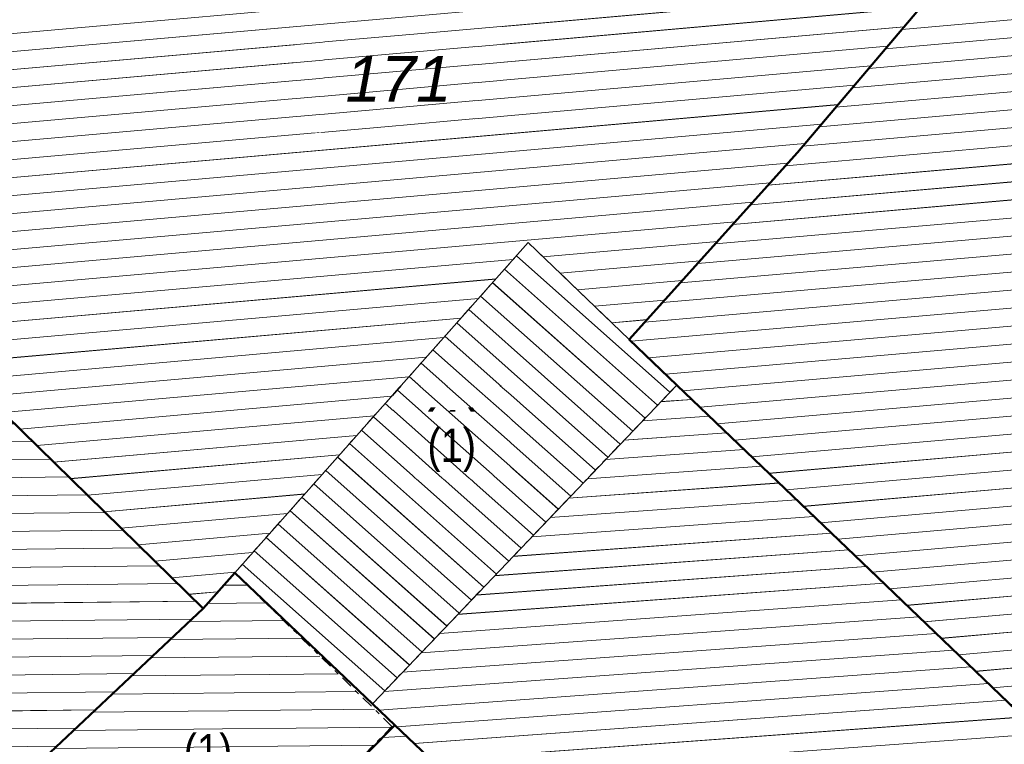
# Model space of a CAD drawing. Header units: millimetres. Extents: x 32365810 to 32368499, y 5620272 to 5622478.
# Tile 27 of 256: x 32366490 to 32366510, y 5620610 to 5620625. Entities that reach past the tile are written whole.
import ezdxf

# ---------------------------------------------------------------- set-up
doc = ezdxf.new("R2010")
doc.units = ezdxf.units.MM
for name, pattern in [('1600.1047', [0]), ('1600.2028', [0]), ('1600.2505', [0]), ('1600.8201', [0.5, 0.25, -0.125, 0, -0.125])]:
    doc.linetypes.add(name, pattern=pattern)
doc.layers.get('0').update_dxf_attribs({"color": 1, "linetype": 'CONTINUOUS'})
for name, color, linetype in [('_K_Ebene 32', 251, 'CONTINUOUS'), ('_K_Gebäude', 251, 'CONTINUOUS'), ('Ebene 32', 7, 'CONTINUOUS')]:
    doc.layers.add(name, color=color, linetype=linetype)
doc.layers.add('_K_Flurstücke_Grenzpunkte', color=251, linetype='CONTINUOUS', lineweight=50)
for name, color, linetype, transparency in [('Flurstücke_Grenzpunkte', 11, 'CONTINUOUS', 0.75), ('Gebäude', 31, 'CONTINUOUS', 0.75), ('Lagebezeichnungen', 12, 'CONTINUOUS', 0.75)]:
    doc.layers.add(name, color=color, linetype=linetype, transparency=transparency)
doc.styles.add('Flurstücksnummer - K 10 700', font='ariali.ttf')
doc.styles.add('Hausnummern NRW', font='arial.ttf', dxfattribs={"width": 0.85})
doc.styles.add('Sonstiger Text_ Bezeichnung - N 7 380', font='arial.ttf')

# ---------------------------------------------------------------- blocks, each defined once
blk = doc.blocks.new('O948')
at = {"layer": 'Flurstücke_Grenzpunkte', "color": 7, "linetype": '1600.2028', "lineweight": 35}
for p, q in [((32365994.519, 5621970.944), (32365993.857, 5621970.199)), ((32365997.4, 5621968.206), (32365994.519, 5621970.944)), ((32365993.857, 5621970.199), (32365990.072, 5621966.63)), ((32365997.868, 5621967.761), (32365997.4, 5621968.206)), ((32365993.455, 5621963.29), (32365997.868, 5621967.761))]:
    blk.add_line(p, q, dxfattribs=at)
blk = doc.blocks.new('O957')
at = {"layer": 'Flurstücke_Grenzpunkte', "color": 7, "linetype": '1600.2028', "lineweight": 35}
for p in [(32365993.455, 5621963.29), (32366005.072, 5621960.914)]:
    blk.add_line(p, (32365997.868, 5621967.761), dxfattribs=at)
blk = doc.blocks.new('O1235')
at = {"layer": 'Flurstücke_Grenzpunkte', "color": 7, "linetype": '1600.2028', "lineweight": 35}
for p, q in [((32366006.281, 5621979.73), (32366013.532, 5621988.284)), ((32366002.765, 5621975.819), (32366006.281, 5621979.73)), ((32365994.519, 5621970.944), (32366000.651, 5621977.845)), ((32366000.651, 5621977.845), (32366002.765, 5621975.819)), ((32365986.969, 5621976.942), (32365993.857, 5621970.199)), ((32365994.519, 5621970.944), (32365993.857, 5621970.199))]:
    blk.add_line(p, q, dxfattribs=at)
at = {"layer": 'Flurstücke_Grenzpunkte', "color": 7, "lineweight": 18, "insert": (32365997.941, 5621980.794), "char_height": 0.95, "attachment_point": 8, "line_spacing_factor": 0.69, "style": 'Flurstücksnummer - K 10 700', "bg_fill": 2}
blk.add_mtext('171', dxfattribs=at)
blk = doc.blocks.new('O1311')
at = {"layer": 'Flurstücke_Grenzpunkte', "color": 7, "linetype": '1600.2028', "lineweight": 35}
for p, q in [((32365994.519, 5621970.944), (32366000.651, 5621977.845)), ((32366000.651, 5621977.845), (32366002.765, 5621975.819)), ((32366003.757, 5621974.868), (32366002.765, 5621975.819)), ((32366007.959, 5621970.843), (32366003.757, 5621974.868)), ((32365997.4, 5621968.206), (32365994.519, 5621970.944)), ((32366011.366, 5621967.579), (32366007.959, 5621970.843)), ((32365997.868, 5621967.761), (32365997.4, 5621968.206)), ((32366005.072, 5621960.914), (32365997.868, 5621967.761))]:
    blk.add_line(p, q, dxfattribs=at)
blk = doc.blocks.new('O1660')
at = {"layer": 'Flurstücke_Grenzpunkte', "color": 7, "linetype": '1600.2028', "lineweight": 35}
for p, q in [((32365986.969, 5621976.942), (32365993.857, 5621970.199)), ((32365993.857, 5621970.199), (32365990.072, 5621966.63))]:
    blk.add_line(p, q, dxfattribs=at)
blk = doc.blocks.new('O1722')
at = {"layer": 'Flurstücke_Grenzpunkte', "color": 7, "linetype": '1600.2028', "lineweight": 35}
for p, q in [((32365972.275, 5621991.326), (32365978.498, 5621999.63)), ((32365978.498, 5621999.63), (32365986.845, 5621991.371)), ((32365979.339, 5621984.411), (32365972.275, 5621991.326)), ((32365986.845, 5621991.371), (32365991.645, 5621986.622)), ((32365991.645, 5621986.622), (32365984.5, 5621979.359)), ((32365979.673, 5621984.084), (32365979.339, 5621984.411)), ((32365984.5, 5621979.359), (32365979.673, 5621984.084))]:
    blk.add_line(p, q, dxfattribs=at)
at = {"layer": 'Flurstücke_Grenzpunkte', "color": 7, "lineweight": 18, "insert": (32365981.157, 5621989.867), "char_height": 0.95, "attachment_point": 5, "line_spacing_factor": 0.69, "style": 'Flurstücksnummer - K 10 700', "bg_fill": 2}
blk.add_mtext('\\S801/169;', dxfattribs=at)
blk = doc.blocks.new('O1771')
at = {"layer": 'Flurstücke_Grenzpunkte', "color": 7, "linetype": '1600.2028', "lineweight": 35}
for p, q in [((32366006.281, 5621979.73), (32366013.532, 5621988.284)), ((32366013.532, 5621988.284), (32366022.447, 5621980.788)), ((32366022.447, 5621980.788), (32366014.949, 5621971.851)), ((32366002.765, 5621975.819), (32366006.281, 5621979.73)), ((32366003.757, 5621974.868), (32366002.765, 5621975.819)), ((32366007.959, 5621970.843), (32366003.757, 5621974.868)), ((32366014.949, 5621971.851), (32366011.366, 5621967.579)), ((32366011.366, 5621967.579), (32366007.959, 5621970.843))]:
    blk.add_line(p, q, dxfattribs=at)
at = {"layer": 'Flurstücke_Grenzpunkte', "color": 7, "lineweight": 18, "insert": (32366012.33, 5621977.09), "char_height": 0.95, "attachment_point": 8, "line_spacing_factor": 0.69, "style": 'Flurstücksnummer - K 10 700', "bg_fill": 2}
blk.add_mtext('172', dxfattribs=at)
blk = doc.blocks.new('O2312')
at = {"layer": 'Gebäude', "color": 7, "linetype": '1600.8201', "lineweight": 18}
for p, q in [((32365994.519, 5621970.944), (32365993.857, 5621970.199)), ((32365997.806, 5621967.733), (32365994.519, 5621970.944)), ((32365993.857, 5621970.199), (32365990.072, 5621966.63)), ((32365993.455, 5621963.29), (32365997.806, 5621967.733)), ((32365990.072, 5621966.63), (32365993.455, 5621963.29))]:
    blk.add_line(p, q, dxfattribs=at)
at = {"layer": 'Ebene 32', "color": 7, "lineweight": 18, "insert": (32365993.961, 5621967.119), "char_height": 0.7, "attachment_point": 5, "line_spacing_factor": 0.69, "style": 'Hausnummern NRW', "bg_fill": 2}
blk.add_mtext('(1)', dxfattribs=at)
blk = doc.blocks.new('O2375')
at = {"layer": 'Gebäude', "color": 7, "linetype": '1600.2505', "lineweight": 18}
for p, q in [((32366003.757, 5621974.868), (32365997.4, 5621968.206)), ((32366007.959, 5621970.843), (32366003.757, 5621974.868)), ((32366011.366, 5621967.579), (32366007.959, 5621970.843)), ((32365997.4, 5621968.206), (32365997.868, 5621967.761)), ((32365997.868, 5621967.761), (32366005.072, 5621960.914))]:
    blk.add_line(p, q, dxfattribs=at)
blk = doc.blocks.new('O2408')
at = {"layer": 'Gebäude', "color": 7, "linetype": '1600.8201', "lineweight": 18}
for p, q in [((32366000.651, 5621977.845), (32365994.519, 5621970.944)), ((32366002.765, 5621975.819), (32366000.651, 5621977.845)), ((32366003.757, 5621974.868), (32366002.765, 5621975.819)), ((32365997.4, 5621968.206), (32366003.757, 5621974.868)), ((32365994.519, 5621970.944), (32365997.4, 5621968.206))]:
    blk.add_line(p, q, dxfattribs=at)
at = {"layer": 'Ebene 32', "color": 7, "lineweight": 18, "insert": (32365999.055, 5621973.047), "char_height": 0.7, "attachment_point": 8, "line_spacing_factor": 0.69, "style": 'Hausnummern NRW', "bg_fill": 2}
blk.add_mtext('(1)', dxfattribs=at)
blk = doc.blocks.new('O2466')
at = {"layer": 'Gebäude', "color": 7, "linetype": '1600.2505', "lineweight": 18}
for q in [(32365993.455, 5621963.29), (32366005.072, 5621960.914)]:
    blk.add_line((32365997.868, 5621967.761), q, dxfattribs=at)
blk = doc.blocks.new('O2520')
at = {"layer": 'Gebäude', "color": 7, "linetype": '1600.2505', "lineweight": 18}
for p, q in [((32366013.693, 5621988.323), (32366013.472, 5621988.065)), ((32366022.276, 5621981.114), (32366013.693, 5621988.323)), ((32366013.399, 5621988.127), (32366006.281, 5621979.73)), ((32366013.472, 5621988.065), (32366013.399, 5621988.127)), ((32366022.181, 5621981.004), (32366022.276, 5621981.114)), ((32366022.447, 5621980.788), (32366022.181, 5621981.004)), ((32366022.447, 5621980.788), (32366014.949, 5621971.851)), ((32366006.281, 5621979.73), (32366002.765, 5621975.819)), ((32366002.765, 5621975.819), (32366007.959, 5621970.843)), ((32366011.366, 5621967.579), (32366014.949, 5621971.851)), ((32366011.366, 5621967.579), (32366007.959, 5621970.843))]:
    blk.add_line(p, q, dxfattribs=at)
at = {"layer": 'Gebäude', "color": 7, "lineweight": 18, "insert": (32366014.346, 5621979.901), "char_height": 0.65, "attachment_point": 5, "line_spacing_factor": 0.69, "style": 'Sonstiger Text_ Bezeichnung - N 7 380', "bg_fill": 2}
blk.add_mtext('V', dxfattribs=at)
at = {"layer": 'Gebäude', "color": 7, "lineweight": 18, "insert": (32366013.758, 5621979.477), "char_height": 0.65, "attachment_point": 5, "line_spacing_factor": 0.69, "style": 'Sonstiger Text_ Bezeichnung - N 7 380', "bg_fill": 2}
blk.add_mtext('V', dxfattribs=at)
at = {"layer": 'Lagebezeichnungen', "color": 7, "lineweight": 18, "insert": (32366016.78, 5621983.279), "char_height": 0.7, "attachment_point": 8, "rotation": 320.077, "line_spacing_factor": 0.69, "style": 'Hausnummern NRW', "bg_fill": 2}
blk.add_mtext('1', dxfattribs=at)
blk = doc.blocks.new('O2906')
at = {"layer": 'Gebäude', "color": 7, "linetype": '1600.8201', "lineweight": 18}
for p, q in [((32365986.969, 5621976.942), (32365985.29, 5621974.627)), ((32365993.857, 5621970.199), (32365986.969, 5621976.942)), ((32365985.29, 5621974.627), (32365985.489, 5621973.106)), ((32365985.489, 5621973.106), (32365983.209, 5621969.802)), ((32365993.857, 5621970.199), (32365990.072, 5621966.63)), ((32365983.209, 5621969.802), (32365981.693, 5621969.712)), ((32365981.693, 5621969.712), (32365977.875, 5621964.58)), ((32365984.752, 5621959.464), (32365990.072, 5621966.63)), ((32365977.875, 5621964.58), (32365984.752, 5621959.464))]:
    blk.add_line(p, q, dxfattribs=at)
at = {"layer": 'Ebene 32', "color": 7, "lineweight": 18, "insert": (32365986.119, 5621967.791), "char_height": 0.7, "attachment_point": 8, "line_spacing_factor": 0.69, "style": 'Hausnummern NRW', "bg_fill": 2}
blk.add_mtext('(1)', dxfattribs=at)
blk = doc.blocks.new('O2950')
at = {"layer": 'Gebäude', "color": 7, "linetype": '1600.2505', "lineweight": 18}
for p, q in [((32365979.673, 5621984.084), (32365986.845, 5621991.371)), ((32365986.845, 5621991.371), (32365991.645, 5621986.622)), ((32365984.5, 5621979.359), (32365991.645, 5621986.622)), ((32365984.5, 5621979.359), (32365979.673, 5621984.084))]:
    blk.add_line(p, q, dxfattribs=at)
at = {"layer": 'Ebene 32', "color": 7, "lineweight": 18, "insert": (32365985.691, 5621985.262), "char_height": 0.7, "attachment_point": 8, "line_spacing_factor": 0.69, "style": 'Hausnummern NRW', "bg_fill": 2}
blk.add_mtext('(1)', dxfattribs=at)
blk = doc.blocks.new('O3130')
at = {"layer": 'Gebäude', "color": 7, "linetype": '1600.2505', "lineweight": 18}
for p, q in [((32366013.399, 5621988.127), (32366006.281, 5621979.73)), ((32366006.281, 5621979.73), (32366002.765, 5621975.819)), ((32365994.519, 5621970.944), (32366000.651, 5621977.845)), ((32366000.651, 5621977.845), (32366002.765, 5621975.819)), ((32365986.969, 5621976.942), (32365993.857, 5621970.199)), ((32365993.857, 5621970.199), (32365994.519, 5621970.944))]:
    blk.add_line(p, q, dxfattribs=at)
blk = doc.blocks.new('*X1130')
at = {"color": 253, "linetype": '1600.1047', "lineweight": 18, "true_color": 0xb2b2b2}
for p, q in [((32365994.781055, 5621970.688004), (32365994.28693, 5621970.682833)), ((32365995.160884, 5621970.316957), (32365993.950563, 5621970.304293)), ((32365995.540712, 5621969.945911), (32365993.566689, 5621969.925256)), ((32365995.92054, 5621969.574865), (32365993.164509, 5621969.546027)), ((32365996.300369, 5621969.203819), (32365992.762328, 5621969.166798)), ((32365996.680197, 5621968.832773), (32365992.360148, 5621968.78757)), ((32365997.060025, 5621968.461726), (32365991.957968, 5621968.408341)), ((32365997.439854, 5621968.09068), (32365991.555788, 5621968.029112)), ((32365997.792634, 5621967.719351), (32365991.153608, 5621967.649883)), ((32365997.421576, 5621967.340448), (32365990.751428, 5621967.270655)), ((32365997.050519, 5621966.961545), (32365990.349248, 5621966.891426)), ((32365996.679462, 5621966.582642), (32365990.188758, 5621966.514726)), ((32365996.308405, 5621966.203739), (32365990.564623, 5621966.143639)), ((32365995.937347, 5621965.824836), (32365990.940488, 5621965.772551)), ((32365995.56629, 5621965.445932), (32365991.316353, 5621965.401463)), ((32365995.195233, 5621965.067029), (32365991.692218, 5621965.030376)), ((32365994.824176, 5621964.688126), (32365992.068083, 5621964.659288)), ((32365994.453118, 5621964.309223), (32365992.443949, 5621964.2882)), ((32365994.082061, 5621963.93032), (32365992.819814, 5621963.917113)), ((32365993.711004, 5621963.551417), (32365993.195679, 5621963.546025))]:
    blk.add_line(p, q, dxfattribs=at)
blk = doc.blocks.new('*X1150')
at = {"color": 253, "linetype": '1600.1047', "lineweight": 18, "true_color": 0xb2b2b2}
for p, q in [((32366003.425619, 5621974.52072), (32366004.070447, 5621974.567757)), ((32366003.039996, 5621974.116595), (32366004.435201, 5621974.218367)), ((32366002.654372, 5621973.71247), (32366004.799955, 5621973.868977)), ((32366002.268749, 5621973.308345), (32366005.164709, 5621973.519587)), ((32366001.883125, 5621972.904219), (32366005.529463, 5621973.170198)), ((32366001.497502, 5621972.500094), (32366005.894218, 5621972.820808)), ((32366001.111878, 5621972.095969), (32366006.258972, 5621972.471418)), ((32366000.726255, 5621971.691844), (32366006.623726, 5621972.122028)), ((32366000.340631, 5621971.287718), (32366006.98848, 5621971.772639)), ((32365999.955007, 5621970.883593), (32366007.353234, 5621971.423249)), ((32365999.569384, 5621970.479468), (32366007.717989, 5621971.073859)), ((32365999.18376, 5621970.075343), (32366008.082725, 5621970.724468)), ((32365998.798137, 5621969.671218), (32366008.447426, 5621970.375075)), ((32365998.412513, 5621969.267092), (32366008.812127, 5621970.025681)), ((32365998.02689, 5621968.862967), (32366009.176828, 5621969.676287)), ((32365997.641266, 5621968.458842), (32366009.541529, 5621969.326894)), ((32365997.537481, 5621968.075275), (32366009.90623, 5621968.9775)), ((32365997.904752, 5621967.726069), (32366010.270931, 5621968.628107)), ((32365998.272156, 5621967.376872), (32366010.635632, 5621968.278713)), ((32365998.639559, 5621967.027676), (32366011.000333, 5621967.929319)), ((32365999.006963, 5621966.678479), (32366011.365034, 5621967.579926))]:
    blk.add_line(p, q, dxfattribs=at)
blk = doc.blocks.new('*X1159')
at = {"color": 253, "linetype": '1600.1047', "lineweight": 18, "true_color": 0xb2b2b2}
for p, q in [((32366003.613582, 5621974.717701), (32366000.405283, 5621977.568469)), ((32366003.354537, 5621974.446228), (32366000.156197, 5621977.288145)), ((32366003.095492, 5621974.174754), (32365999.907111, 5621977.007822)), ((32366002.836447, 5621973.90328), (32365999.658025, 5621976.727499)), ((32366002.577401, 5621973.631806), (32365999.408939, 5621976.447175)), ((32366002.318356, 5621973.360332), (32365999.159853, 5621976.166852)), ((32366002.059311, 5621973.088858), (32365998.910767, 5621975.886529)), ((32366001.800265, 5621972.817384), (32365998.661681, 5621975.606205)), ((32366001.54122, 5621972.54591), (32365998.412595, 5621975.325882)), ((32366001.282175, 5621972.274436), (32365998.163509, 5621975.045559)), ((32366001.02313, 5621972.002962), (32365997.914423, 5621974.765235)), ((32366000.764084, 5621971.731488), (32365997.665337, 5621974.484912)), ((32366000.505039, 5621971.460015), (32365997.416251, 5621974.204589)), ((32366000.245994, 5621971.188541), (32365997.167165, 5621973.924266)), ((32365999.986949, 5621970.917067), (32365996.918079, 5621973.643942)), ((32365999.727903, 5621970.645593), (32365996.668993, 5621973.363619)), ((32365999.468858, 5621970.374119), (32365996.419907, 5621973.083296)), ((32365999.209813, 5621970.102645), (32365996.170821, 5621972.802972)), ((32365998.950767, 5621969.831171), (32365995.921735, 5621972.522649)), ((32365998.691722, 5621969.559697), (32365995.672649, 5621972.242326)), ((32365998.432677, 5621969.288223), (32365995.423563, 5621971.962002)), ((32365998.173632, 5621969.016749), (32365995.174477, 5621971.681679)), ((32365997.914586, 5621968.745276), (32365994.925391, 5621971.401356)), ((32365997.655541, 5621968.473802), (32365994.676305, 5621971.121032))]:
    blk.add_line(p, q, dxfattribs=at)
blk = doc.blocks.new('*X1174')
at = {"color": 253, "linetype": '1600.1047', "lineweight": 18, "true_color": 0xb2b2b2}
blk.add_line((32365997.611916, 5621967.50155), (32365998.114796, 5621967.526434), dxfattribs=at)
blk = doc.blocks.new('*X1190')
at = {"color": 253, "linetype": '1600.1047', "lineweight": 18, "true_color": 0xb2b2b2}
for p, q in [((32366014.010642, 5621988.056208), (32366013.285142, 5621987.992684)), ((32366014.416512, 5621987.71531), (32366012.940462, 5621987.586069)), ((32366014.822383, 5621987.374413), (32366012.595781, 5621987.179454)), ((32366015.228253, 5621987.033516), (32366012.251101, 5621986.77284)), ((32366015.634124, 5621986.692619), (32366011.90642, 5621986.366225)), ((32366016.039994, 5621986.351722), (32366011.561739, 5621985.959611)), ((32366016.445865, 5621986.010825), (32366011.217059, 5621985.552996)), ((32366016.851735, 5621985.669927), (32366010.872378, 5621985.146382)), ((32366017.257606, 5621985.32903), (32366010.527698, 5621984.739767)), ((32366017.663476, 5621984.988133), (32366010.183017, 5621984.333152)), ((32366018.069347, 5621984.647236), (32366009.838337, 5621983.926538)), ((32366018.475217, 5621984.306339), (32366009.493656, 5621983.519923)), ((32366018.881088, 5621983.965442), (32366009.148976, 5621983.113309)), ((32366019.286958, 5621983.624544), (32366008.804295, 5621982.706694)), ((32366019.692829, 5621983.283647), (32366008.459614, 5621982.300079)), ((32366020.098699, 5621982.94275), (32366008.114934, 5621981.893465)), ((32366020.504569, 5621982.601853), (32366007.770253, 5621981.48685)), ((32366020.91044, 5621982.260956), (32366007.425573, 5621981.080236)), ((32366021.31631, 5621981.920059), (32366007.080892, 5621980.673621)), ((32366021.722181, 5621981.579161), (32366006.736212, 5621980.267007)), ((32366022.128051, 5621981.238264), (32366006.391531, 5621979.860392)), ((32366022.333886, 5621980.879852), (32366006.031464, 5621979.45243)), ((32366022.198278, 5621980.491544), (32366005.664133, 5621979.043832)), ((32366021.857415, 5621980.085263), (32366005.296803, 5621978.635235)), ((32366021.516553, 5621979.678983), (32366004.929472, 5621978.226637)), ((32366021.17569, 5621979.272703), (32366004.562142, 5621977.818039)), ((32366020.834827, 5621978.866423), (32366004.194811, 5621977.409441)), ((32366020.493965, 5621978.460142), (32366003.827481, 5621977.000843)), ((32366020.153102, 5621978.053862), (32366003.46015, 5621976.592246)), ((32366019.812239, 5621977.647582), (32366003.092819, 5621976.183648)), ((32366019.471377, 5621977.241301), (32366002.803725, 5621975.7819)), ((32366019.130514, 5621976.835021), (32366003.163747, 5621975.436989)), ((32366018.789651, 5621976.428741), (32366003.523769, 5621975.092077)), ((32366018.448789, 5621976.022461), (32366003.883792, 5621974.747166)), ((32366018.107926, 5621975.61618), (32366004.243814, 5621974.402254)), ((32366017.767063, 5621975.2099), (32366004.603836, 5621974.057342)), ((32366017.426201, 5621974.80362), (32366004.963859, 5621973.712431)), ((32366017.085338, 5621974.397339), (32366005.323881, 5621973.367519)), ((32366016.744475, 5621973.991059), (32366005.683903, 5621973.022608)), ((32366016.403613, 5621973.584779), (32366006.043925, 5621972.677696)), ((32366016.06275, 5621973.178498), (32366006.403948, 5621972.332784)), ((32366015.721887, 5621972.772218), (32366006.76397, 5621971.987873)), ((32366015.381025, 5621972.365938), (32366007.123992, 5621971.642961)), ((32366015.040162, 5621971.959658), (32366007.484014, 5621971.29805)), ((32366014.699385, 5621971.553385), (32366007.844037, 5621970.953138)), ((32366014.358639, 5621971.147115), (32366008.204059, 5621970.608227)), ((32366014.017894, 5621970.740845), (32366008.564082, 5621970.263315)), ((32366013.677148, 5621970.334575), (32366008.924104, 5621969.918403)), ((32366013.336402, 5621969.928305), (32366009.284127, 5621969.573492)), ((32366012.995657, 5621969.522035), (32366009.644149, 5621969.22858)), ((32366012.654911, 5621969.115765), (32366010.004172, 5621968.883669)), ((32366012.314165, 5621968.709494), (32366010.364195, 5621968.538757)), ((32366011.97342, 5621968.303224), (32366010.724217, 5621968.193846)), ((32366011.632674, 5621967.896954), (32366011.08424, 5621967.848934))]:
    blk.add_line(p, q, dxfattribs=at)
blk = doc.blocks.new('*X1302')
at = {"color": 253, "linetype": '1600.1047', "lineweight": 18, "true_color": 0xb2b2b2}
for p, q in [((32365986.7576, 5621976.650522), (32365987.261272, 5621976.655881)), ((32365986.483493, 5621976.272584), (32365987.640239, 5621976.284892)), ((32365986.209386, 5621975.894647), (32365988.019206, 5621975.913902)), ((32365985.935279, 5621975.516709), (32365988.398173, 5621975.542913)), ((32365985.661173, 5621975.138772), (32365988.777139, 5621975.171924)), ((32365985.387066, 5621974.760834), (32365989.156106, 5621974.800934)), ((32365985.321647, 5621974.385117), (32365989.535073, 5621974.429945)), ((32365985.370644, 5621974.010617), (32365989.91404, 5621974.058956)), ((32365985.419642, 5621973.636117), (32365990.293007, 5621973.687967)), ((32365985.46864, 5621973.261617), (32365990.671974, 5621973.316977)), ((32365985.336626, 5621972.885192), (32365991.050941, 5621972.945988)), ((32365985.07592, 5621972.507397), (32365991.429908, 5621972.574999)), ((32365984.815214, 5621972.129602), (32365991.808875, 5621972.20401)), ((32365984.554508, 5621971.751807), (32365992.187842, 5621971.83302)), ((32365984.293802, 5621971.374012), (32365992.566809, 5621971.462031)), ((32365984.033096, 5621970.996217), (32365992.945776, 5621971.091042)), ((32365983.77239, 5621970.618422), (32365993.324743, 5621970.720053)), ((32365983.511684, 5621970.240627), (32365993.70371, 5621970.349063)), ((32365983.250978, 5621969.862832), (32365993.617454, 5621969.973124)), ((32365981.512451, 5621969.469314), (32365993.215197, 5621969.593823)), ((32365981.231225, 5621969.091301), (32365992.812941, 5621969.214522)), ((32365980.949998, 5621968.713287), (32365992.410684, 5621968.835222)), ((32365980.668772, 5621968.335274), (32365992.008427, 5621968.455921)), ((32365980.387545, 5621967.957261), (32365991.606171, 5621968.07662)), ((32365980.106318, 5621967.579247), (32365991.203914, 5621967.697319)), ((32365979.825092, 5621967.201234), (32365990.801657, 5621967.318018)), ((32365979.543865, 5621966.823221), (32365990.399401, 5621966.938717)), ((32365979.262639, 5621966.445207), (32365990.019777, 5621966.559656)), ((32365978.981412, 5621966.067194), (32365989.739147, 5621966.18165)), ((32365978.700186, 5621965.689181), (32365989.458517, 5621965.803643)), ((32365978.418959, 5621965.311168), (32365989.177886, 5621965.425636)), ((32365978.137732, 5621964.933154), (32365988.897256, 5621965.047629)), ((32365977.907684, 5621964.555685), (32365988.616626, 5621964.669622)), ((32365978.404685, 5621964.185952), (32365988.335995, 5621964.291615)), ((32365978.901686, 5621963.816219), (32365988.055365, 5621963.913608)), ((32365979.398687, 5621963.446485), (32365987.774735, 5621963.535601)), ((32365979.895688, 5621963.076752), (32365987.494104, 5621963.157594)), ((32365980.392689, 5621962.707018), (32365987.213474, 5621962.779587)), ((32365980.88969, 5621962.337285), (32365986.932844, 5621962.40158)), ((32365981.386691, 5621961.967551), (32365986.652213, 5621962.023573)), ((32365981.883692, 5621961.597818), (32365986.371583, 5621961.645566)), ((32365982.380693, 5621961.228084), (32365986.090953, 5621961.267559)), ((32365982.877693, 5621960.858351), (32365985.810322, 5621960.889552)), ((32365983.374694, 5621960.488617), (32365985.529692, 5621960.511545)), ((32365983.871695, 5621960.118884), (32365985.249062, 5621960.133538)), ((32365984.368696, 5621959.749151), (32365984.968431, 5621959.755531))]:
    blk.add_line(p, q, dxfattribs=at)
blk = doc.blocks.new('*X1316')
at = {"color": 253, "linetype": '1600.1047', "lineweight": 18, "true_color": 0xb2b2b2}
for p, q in [((32365987.217489, 5621991.002469), (32365986.476483, 5621990.996574)), ((32365987.593504, 5621990.630448), (32365986.104477, 5621990.618603)), ((32365987.96952, 5621990.258428), (32365985.73247, 5621990.240631)), ((32365988.345536, 5621989.886407), (32365985.360464, 5621989.86266)), ((32365988.721551, 5621989.514387), (32365984.988458, 5621989.484689)), ((32365989.097567, 5621989.142366), (32365984.616451, 5621989.106717)), ((32365989.473583, 5621988.770346), (32365984.244445, 5621988.728746)), ((32365989.849599, 5621988.398325), (32365983.872438, 5621988.350775)), ((32365990.225614, 5621988.026305), (32365983.500432, 5621987.972803)), ((32365990.60163, 5621987.654284), (32365983.128426, 5621987.594832)), ((32365990.977646, 5621987.282264), (32365982.756419, 5621987.216861)), ((32365991.353661, 5621986.910243), (32365982.384413, 5621986.838889)), ((32365991.561266, 5621986.536883), (32365982.012407, 5621986.460918)), ((32365991.189437, 5621986.158913), (32365981.6404, 5621986.082947)), ((32365990.817607, 5621985.780943), (32365981.268394, 5621985.704976)), ((32365990.445778, 5621985.402973), (32365980.896388, 5621985.327004)), ((32365990.073949, 5621985.025003), (32365980.524381, 5621984.949033)), ((32365989.70212, 5621984.647033), (32365980.152375, 5621984.571062)), ((32365989.330291, 5621984.269063), (32365979.780369, 5621984.19309)), ((32365988.958462, 5621983.891093), (32365979.943337, 5621983.819375)), ((32365988.586633, 5621983.513124), (32365980.323356, 5621983.447386)), ((32365988.214804, 5621983.135154), (32365980.703375, 5621983.075398)), ((32365987.842974, 5621982.757184), (32365981.083394, 5621982.703409)), ((32365987.471145, 5621982.379214), (32365981.463413, 5621982.33142)), ((32365987.099316, 5621982.001244), (32365981.843432, 5621981.959432)), ((32365986.727487, 5621981.623274), (32365982.223451, 5621981.587443)), ((32365986.355658, 5621981.245304), (32365982.60347, 5621981.215454)), ((32365985.983829, 5621980.867334), (32365982.983489, 5621980.843465)), ((32365985.612, 5621980.489364), (32365983.363508, 5621980.471477)), ((32365985.240171, 5621980.111394), (32365983.743527, 5621980.099488)), ((32365984.868341, 5621979.733425), (32365984.123546, 5621979.727499))]:
    blk.add_line(p, q, dxfattribs=at)
blk = doc.blocks.new('*X1368')
at = {"color": 253, "linetype": '1600.1047', "lineweight": 18, "true_color": 0xb2b2b2}
for p, q in [((32366009.886537, 5621983.983399), (32365987.065597, 5621981.966968)), ((32366009.541579, 5621983.576458), (32365986.659996, 5621981.554669)), ((32366009.196622, 5621983.169517), (32365986.254395, 5621981.142369)), ((32366008.851665, 5621982.762576), (32365985.848794, 5621980.73007)), ((32366008.506708, 5621982.355634), (32365985.443193, 5621980.31777)), ((32366008.16175, 5621981.948693), (32365985.037593, 5621979.905471)), ((32366007.816793, 5621981.541752), (32365984.631992, 5621979.493172)), ((32366007.471836, 5621981.134811), (32365984.737939, 5621979.126072)), ((32366007.126878, 5621980.72787), (32365985.090663, 5621978.780777)), ((32366006.781921, 5621980.320929), (32365985.443386, 5621978.435482)), ((32366006.436964, 5621979.913988), (32365985.79611, 5621978.090188)), ((32366006.079578, 5621979.505949), (32365986.148833, 5621977.744893)), ((32366005.711934, 5621979.097004), (32365986.501557, 5621977.399598)), ((32366005.344291, 5621978.688058), (32365986.854281, 5621977.054303)), ((32366004.976648, 5621978.279113), (32365987.207002, 5621976.709008)), ((32366004.609005, 5621977.870167), (32366000.961067, 5621977.54784)), ((32366000.338037, 5621977.49279), (32365987.559722, 5621976.363713)), ((32366004.241362, 5621977.461221), (32366001.320721, 5621977.203157)), ((32365999.975026, 5621977.084253), (32365987.912442, 5621976.018418)), ((32366003.873719, 5621977.052276), (32366001.680375, 5621976.858475)), ((32365999.612014, 5621976.675717), (32365988.265163, 5621975.673123)), ((32366003.506075, 5621976.64333), (32366002.040029, 5621976.513792)), ((32365999.249002, 5621976.267181), (32365988.617883, 5621975.327828)), ((32366003.138432, 5621976.234385), (32366002.399683, 5621976.16911)), ((32365998.88599, 5621975.858644), (32365988.970603, 5621974.982533)), ((32366002.770789, 5621975.825439), (32366002.759337, 5621975.824427)), ((32365998.522978, 5621975.450108), (32365989.323323, 5621974.637238)), ((32365998.159966, 5621975.041572), (32365989.676044, 5621974.291943)), ((32365997.796955, 5621974.633035), (32365990.028764, 5621973.946647)), ((32365997.433943, 5621974.224499), (32365990.381484, 5621973.601352)), ((32365997.070931, 5621973.815963), (32365990.734204, 5621973.256057)), ((32365996.707919, 5621973.407426), (32365991.086925, 5621972.910762)), ((32365996.344907, 5621972.99889), (32365991.439645, 5621972.565467)), ((32365995.981895, 5621972.590354), (32365991.792365, 5621972.220172)), ((32365995.618884, 5621972.181818), (32365992.145085, 5621971.874877)), ((32365995.255872, 5621971.773281), (32365992.497805, 5621971.529582)), ((32365994.89286, 5621971.364745), (32365992.850526, 5621971.184287)), ((32365994.529848, 5621970.956209), (32365993.203246, 5621970.838992)), ((32365994.166826, 5621970.547671), (32365993.555966, 5621970.493697))]:
    blk.add_line(p, q, dxfattribs=at)

msp = doc.modelspace()

# ---------------------------------------------------------------- linework, layer by layer
at = {"layer": '_K_Flurstücke_Grenzpunkte', "linetype": '1600.2028', "lineweight": 35}
for p, q in [((32366506.106, 5620621.984), (32366513.357, 5620630.538)), ((32366502.59, 5620618.073), (32366506.106, 5620621.984)), ((32366494.344, 5620613.198), (32366500.476, 5620620.099)), ((32366494.344, 5620613.198), (32366500.476, 5620620.099)), ((32366500.476, 5620620.099), (32366502.59, 5620618.073)), ((32366500.476, 5620620.099), (32366502.59, 5620618.073)), ((32366486.794, 5620619.196), (32366493.682, 5620612.453)), ((32366503.582, 5620617.122), (32366502.59, 5620618.073)), ((32366507.784, 5620613.097), (32366503.582, 5620617.122)), ((32366494.344, 5620613.198), (32366493.682, 5620612.453)), ((32366497.225, 5620610.46), (32366494.344, 5620613.198)), ((32366511.191, 5620609.833), (32366507.784, 5620613.097)), ((32366497.693, 5620610.015), (32366497.225, 5620610.46)), ((32366504.897, 5620603.168), (32366497.693, 5620610.015))]:
    msp.add_line(p, q, dxfattribs=at)
at = {"layer": '_K_Flurstücke_Grenzpunkte', "linetype": '1600.2028'}
for points in [[(32366511.191, 5620609.833), (32366507.784, 5620613.097), (32366503.582, 5620617.122), (32366502.59, 5620618.073), (32366506.106, 5620621.984), (32366513.357, 5620630.538), (32366522.272, 5620623.042), (32366514.774, 5620614.105)], [(32366493.28, 5620605.544), (32366497.693, 5620610.015), (32366504.897, 5620603.168), (32366504.603, 5620602.786), (32366518.452, 5620590.82), (32366513.016, 5620584.373), (32366491.562, 5620603.804)]]:
    msp.add_lwpolyline(points, close=True, dxfattribs=at)
at = {"layer": '_K_Gebäude', "linetype": '1600.1047', "lineweight": 18}
for p, q in [((32366509.712, 5620626.237), (32366486.891, 5620624.221)), ((32366509.367, 5620625.83), (32366486.485, 5620623.808)), ((32366509.022, 5620625.423), (32366486.08, 5620623.396)), ((32366519.518, 5620625.537), (32366508.285, 5620624.554)), ((32366519.924, 5620625.196), (32366507.94, 5620624.147)), ((32366508.677, 5620625.016), (32366485.674, 5620622.984)), ((32366520.33, 5620624.856), (32366507.596, 5620623.741)), ((32366508.332, 5620624.609), (32366485.269, 5620622.571)), ((32366520.736, 5620624.515), (32366507.251, 5620623.334)), ((32366507.987, 5620624.202), (32366484.863, 5620622.159)), ((32366521.142, 5620624.174), (32366506.906, 5620622.927)), ((32366507.642, 5620623.795), (32366484.457, 5620621.747)), ((32366521.548, 5620623.833), (32366506.562, 5620622.521)), ((32366507.297, 5620623.388), (32366484.563, 5620621.38)), ((32366521.953, 5620623.492), (32366506.217, 5620622.114)), ((32366522.159, 5620623.134), (32366505.857, 5620621.706)), ((32366506.952, 5620622.982), (32366484.916, 5620621.034)), ((32366522.024, 5620622.745), (32366505.49, 5620621.297)), ((32366506.607, 5620622.575), (32366485.269, 5620620.689)), ((32366521.683, 5620622.339), (32366505.122, 5620620.889)), ((32366506.262, 5620622.168), (32366485.622, 5620620.344)), ((32366521.342, 5620621.933), (32366504.755, 5620620.48)), ((32366505.905, 5620621.76), (32366485.974, 5620619.999)), ((32366521.001, 5620621.526), (32366504.388, 5620620.072)), ((32366505.537, 5620621.351), (32366486.327, 5620619.653)), ((32366520.66, 5620621.12), (32366504.02, 5620619.663)), ((32366505.17, 5620620.942), (32366486.68, 5620619.308)), ((32366520.319, 5620620.714), (32366503.653, 5620619.255)), ((32366504.802, 5620620.533), (32366487.032, 5620618.963)), ((32366519.979, 5620620.308), (32366503.286, 5620618.846)), ((32366504.434, 5620620.124), (32366500.786, 5620619.801)), ((32366519.638, 5620619.901), (32366502.918, 5620618.437)), ((32366500.163, 5620619.746), (32366487.385, 5620618.617)), ((32366503.439, 5620616.971), (32366500.231, 5620619.822)), ((32366504.067, 5620619.715), (32366501.146, 5620619.457)), ((32366503.18, 5620616.7), (32366499.982, 5620619.542)), ((32366519.297, 5620619.495), (32366502.629, 5620618.036)), ((32366499.8, 5620619.338), (32366487.738, 5620618.272)), ((32366502.921, 5620616.428), (32366499.733, 5620619.261)), ((32366503.699, 5620619.306), (32366501.506, 5620619.112)), ((32366518.956, 5620619.089), (32366502.989, 5620617.691)), ((32366499.437, 5620618.929), (32366488.091, 5620617.927)), ((32366502.662, 5620616.157), (32366499.483, 5620618.981)), ((32366503.332, 5620618.897), (32366501.865, 5620618.767)), ((32366502.403, 5620615.885), (32366499.234, 5620618.701)), ((32366518.615, 5620618.682), (32366503.349, 5620617.346)), ((32366499.074, 5620618.521), (32366488.443, 5620617.581)), ((32366502.144, 5620615.614), (32366498.985, 5620618.421)), ((32366502.964, 5620618.488), (32366502.225, 5620618.423)), ((32366518.274, 5620618.276), (32366503.709, 5620617.001)), ((32366498.711, 5620618.112), (32366488.796, 5620617.236)), ((32366501.885, 5620615.343), (32366498.736, 5620618.14)), ((32366502.596, 5620618.079), (32366502.585, 5620618.078)), ((32366501.626, 5620615.071), (32366498.487, 5620617.86)), ((32366517.933, 5620617.87), (32366504.069, 5620616.656)), ((32366498.348, 5620617.704), (32366489.149, 5620616.891)), ((32366501.367, 5620614.8), (32366498.238, 5620617.58)), ((32366517.592, 5620617.464), (32366504.429, 5620616.311)), ((32366497.985, 5620617.295), (32366489.501, 5620616.546)), ((32366501.108, 5620614.528), (32366497.989, 5620617.299)), ((32366500.849, 5620614.257), (32366497.74, 5620617.019)), ((32366517.252, 5620617.057), (32366504.789, 5620615.966)), ((32366497.622, 5620616.887), (32366489.854, 5620616.2)), ((32366503.251, 5620616.774), (32366503.896, 5620616.821)), ((32366500.59, 5620613.985), (32366497.491, 5620616.739)), ((32366516.911, 5620616.651), (32366505.149, 5620615.621)), ((32366497.259, 5620616.478), (32366490.207, 5620615.855)), ((32366500.33, 5620613.714), (32366497.242, 5620616.458)), ((32366502.865, 5620616.37), (32366504.261, 5620616.472)), ((32366500.071, 5620613.442), (32366496.993, 5620616.178)), ((32366516.57, 5620616.245), (32366505.509, 5620615.276)), ((32366485.245, 5620615.89), (32366490.118, 5620615.942)), ((32366496.896, 5620616.07), (32366490.56, 5620615.51)), ((32366502.48, 5620615.966), (32366504.625, 5620616.123)), ((32366499.812, 5620613.171), (32366496.744, 5620615.898)), ((32366502.094, 5620615.562), (32366504.99, 5620615.773)), ((32366516.229, 5620615.838), (32366505.869, 5620614.931)), ((32366485.294, 5620615.515), (32366490.497, 5620615.571)), ((32366496.533, 5620615.661), (32366490.912, 5620615.164)), ((32366499.553, 5620612.899), (32366496.494, 5620615.617)), ((32366499.294, 5620612.628), (32366496.245, 5620615.337)), ((32366501.709, 5620615.158), (32366505.355, 5620615.424)), ((32366515.888, 5620615.432), (32366506.229, 5620614.586)), ((32366485.162, 5620615.139), (32366490.876, 5620615.2)), ((32366496.17, 5620615.253), (32366491.265, 5620614.819)), ((32366499.035, 5620612.356), (32366495.996, 5620615.057)), ((32366501.323, 5620614.754), (32366505.72, 5620615.074)), ((32366515.547, 5620615.026), (32366506.589, 5620614.242)), ((32366484.901, 5620614.761), (32366491.255, 5620614.829)), ((32366495.807, 5620614.844), (32366491.618, 5620614.474)), ((32366498.776, 5620612.085), (32366495.747, 5620614.776)), ((32366500.937, 5620614.35), (32366506.084, 5620614.725)), ((32366498.517, 5620611.813), (32366495.498, 5620614.496)), ((32366515.206, 5620614.62), (32366506.949, 5620613.897)), ((32366484.641, 5620614.383), (32366491.634, 5620614.458)), ((32366495.444, 5620614.435), (32366491.971, 5620614.129)), ((32366500.552, 5620613.946), (32366506.449, 5620614.376)), ((32366484.38, 5620614.005), (32366492.013, 5620614.087)), ((32366498.258, 5620611.542), (32366495.249, 5620614.216)), ((32366514.866, 5620614.213), (32366507.309, 5620613.552)), ((32366495.081, 5620614.027), (32366492.323, 5620613.783)), ((32366497.999, 5620611.27), (32366495, 5620613.935)), ((32366500.166, 5620613.541), (32366506.814, 5620614.026)), ((32366484.119, 5620613.628), (32366492.392, 5620613.716)), ((32366499.78, 5620613.137), (32366507.179, 5620613.677)), ((32366514.525, 5620613.807), (32366507.669, 5620613.207)), ((32366494.718, 5620613.618), (32366492.676, 5620613.438)), ((32366497.74, 5620610.999), (32366494.751, 5620613.655)), ((32366483.859, 5620613.25), (32366492.771, 5620613.345)), ((32366497.481, 5620610.727), (32366494.502, 5620613.375)), ((32366499.395, 5620612.733), (32366507.543, 5620613.328)), ((32366514.184, 5620613.401), (32366508.029, 5620612.862)), ((32366494.355, 5620613.21), (32366493.029, 5620613.093)), ((32366483.598, 5620612.872), (32366493.15, 5620612.974)), ((32366494.606, 5620612.942), (32366494.112, 5620612.936)), ((32366499.009, 5620612.329), (32366507.908, 5620612.978)), ((32366513.843, 5620612.995), (32366508.39, 5620612.517)), ((32366493.992, 5620612.801), (32366493.381, 5620612.747)), ((32366498.624, 5620611.925), (32366508.273, 5620612.629)), ((32366483.337, 5620612.494), (32366493.529, 5620612.603)), ((32366494.986, 5620612.571), (32366493.776, 5620612.558)), ((32366513.503, 5620612.588), (32366508.75, 5620612.172)), ((32366483.076, 5620612.116), (32366493.443, 5620612.227)), ((32366498.238, 5620611.521), (32366508.638, 5620612.279)), ((32366495.366, 5620612.2), (32366493.392, 5620612.179)), ((32366513.162, 5620612.182), (32366509.11, 5620611.827)), ((32366481.338, 5620611.723), (32366493.041, 5620611.847)), ((32366495.746, 5620611.829), (32366492.99, 5620611.8)), ((32366497.852, 5620611.117), (32366509.002, 5620611.93)), ((32366512.821, 5620611.776), (32366509.47, 5620611.482)), ((32366481.057, 5620611.345), (32366492.638, 5620611.468)), ((32366496.126, 5620611.457), (32366492.588, 5620611.42)), ((32366497.467, 5620610.713), (32366509.367, 5620611.581)), ((32366497.363, 5620610.329), (32366509.732, 5620611.231)), ((32366512.48, 5620611.369), (32366509.83, 5620611.137)), ((32366480.775, 5620610.967), (32366492.236, 5620611.089)), ((32366496.506, 5620611.086), (32366492.186, 5620611.041)), ((32366497.73, 5620609.98), (32366510.096, 5620610.882)), ((32366512.14, 5620610.963), (32366510.19, 5620610.792)), ((32366480.494, 5620610.589), (32366491.834, 5620610.71)), ((32366496.885, 5620610.715), (32366491.783, 5620610.662)), ((32366498.098, 5620609.631), (32366510.461, 5620610.532)), ((32366480.213, 5620610.211), (32366491.432, 5620610.33)), ((32366497.265, 5620610.344), (32366491.381, 5620610.283)), ((32366498.465, 5620609.281), (32366510.826, 5620610.183)), ((32366497.618, 5620609.973), (32366490.979, 5620609.904)), ((32366479.932, 5620609.833), (32366491.029, 5620609.951)), ((32366497.437, 5620609.755), (32366497.94, 5620609.78)), ((32366498.832, 5620608.932), (32366511.19, 5620609.834))]:
    msp.add_line(p, q, dxfattribs=at)
at = {"layer": '_K_Gebäude', "linetype": '1600.2505', "lineweight": -2}
msp.add_lwpolyline([(32366513.518, 5620630.577), (32366513.297, 5620630.319), (32366513.224, 5620630.381), (32366506.106, 5620621.984), (32366502.59, 5620618.073), (32366507.784, 5620613.097), (32366511.191, 5620609.833), (32366514.774, 5620614.105), (32366522.272, 5620623.042), (32366522.006, 5620623.258), (32366522.101, 5620623.368)], close=True, dxfattribs=at)

# ---------------------------------------------------------------- next in the draw order: texts
at = {"layer": '_K_Ebene 32', "lineweight": 18, "char_height": 1, "line_spacing_factor": 0.69, "style": 'Hausnummern NRW', "bg_fill": 2}
for insert, attachment_point in [((32366498.88, 5620615.301), 8), ((32366493.786, 5620609.373), 5)]:
    msp.add_mtext('(1)', dxfattribs=dict(at, insert=insert, attachment_point=attachment_point))

# ---------------------------------------------------------------- next in the draw order: linework, layer by layer
at = {"layer": '_K_Flurstücke_Grenzpunkte', "linetype": '1600.2028'}
for points in [[(32366477.7, 5620606.834), (32366471.624, 5620611.356), (32366461.174, 5620619.132), (32366471.934, 5620633.356), (32366478.285, 5620627.125), (32366478.838, 5620626.339), (32366479.164, 5620626.665), (32366479.498, 5620626.338), (32366484.325, 5620621.613), (32366486.794, 5620619.196), (32366493.682, 5620612.453), (32366489.897, 5620608.884), (32366484.577, 5620601.718)], [(32366489.897, 5620608.884), (32366493.682, 5620612.453), (32366494.344, 5620613.198), (32366497.225, 5620610.46), (32366497.693, 5620610.015), (32366493.28, 5620605.544), (32366491.562, 5620603.804), (32366513.016, 5620584.373), (32366506.043, 5620576.103), (32366483.63, 5620600.457), (32366484.577, 5620601.718)]]:
    msp.add_lwpolyline(points, close=True, dxfattribs=at)
at = {"layer": '_K_Gebäude', "linetype": '1600.2505', "lineweight": -2}
for points in [[(32366513.224, 5620630.381), (32366513.053, 5620630.526), (32366513.185, 5620630.682), (32366504.732, 5620637.789), (32366497.458, 5620629.105), (32366494.639, 5620625.74), (32366493.075, 5620627.288), (32366491.47, 5620628.876), (32366484.325, 5620621.613), (32366486.794, 5620619.196), (32366493.682, 5620612.453), (32366494.344, 5620613.198), (32366500.476, 5620620.099), (32366502.59, 5620618.073), (32366506.106, 5620621.984)], [(32366493.28, 5620605.544), (32366497.693, 5620610.015), (32366504.897, 5620603.168), (32366504.603, 5620602.786), (32366518.452, 5620590.82), (32366513.016, 5620584.373), (32366491.562, 5620603.804)]]:
    msp.add_lwpolyline(points, close=True, dxfattribs=at)
at = {"layer": '_K_Gebäude', "linetype": '1600.8201', "lineweight": 18}
for points in [[(32366503.582, 5620617.122), (32366502.59, 5620618.073), (32366500.476, 5620620.099), (32366494.344, 5620613.198), (32366497.225, 5620610.46)], [(32366477.7, 5620606.834), (32366484.577, 5620601.718), (32366489.897, 5620608.884), (32366493.682, 5620612.453), (32366486.794, 5620619.196), (32366485.115, 5620616.881), (32366485.314, 5620615.36), (32366483.034, 5620612.056), (32366481.518, 5620611.966)], [(32366497.631, 5620609.987), (32366494.344, 5620613.198), (32366493.682, 5620612.453), (32366489.897, 5620608.884), (32366493.28, 5620605.544)]]:
    msp.add_lwpolyline(points, close=True, dxfattribs=at)
at = {"layer": '_K_Gebäude', "linetype": '1600.2505', "lineweight": -2}
msp.add_lwpolyline([(32366511.191, 5620609.833), (32366507.784, 5620613.097), (32366503.582, 5620617.122), (32366497.225, 5620610.46), (32366497.693, 5620610.015), (32366504.897, 5620603.168), (32366504.603, 5620602.786), (32366518.452, 5620590.82)], dxfattribs=at)

# ---------------------------------------------------------------- next in the draw order: block references
at = {"layer": 'Flurstücke_Grenzpunkte', "color": 7, "true_color": 0xffffff}
msp.add_blockref('O948', (499.825, -1357.746), dxfattribs=at)

# ---------------------------------------------------------------- next in the draw order: texts
at = {"layer": '_K_Flurstücke_Grenzpunkte', "lineweight": 18, "insert": (32366497.766, 5620623.048), "char_height": 1.3, "attachment_point": 8, "line_spacing_factor": 0.69, "style": 'Flurstücksnummer - K 10 700', "bg_fill": 2}
msp.add_mtext('171', dxfattribs=at)

# ---------------------------------------------------------------- next in the draw order: block references
at = {"layer": 'Flurstücke_Grenzpunkte', "color": 7, "true_color": 0xffffff}
for name in ['O1235', 'O957']:
    msp.add_blockref(name, (499.825, -1357.746), dxfattribs=at)

# ---------------------------------------------------------------- next in the draw order: block references
for name in ['O1660', 'O1311']:
    msp.add_blockref(name, (499.825, -1357.746), dxfattribs=at)

# ---------------------------------------------------------------- next in the draw order: block references
for name in ['O1722', 'O1771']:
    msp.add_blockref(name, (499.825, -1357.746), dxfattribs=at)
at = {"layer": 'Gebäude', "color": 7, "true_color": 0xffffff}
msp.add_blockref('O2312', (499.825, -1357.746), dxfattribs=at)

# ---------------------------------------------------------------- next in the draw order: block references
for name in ['O2950', 'O2375']:
    msp.add_blockref(name, (499.825, -1357.746), dxfattribs=at)

# ---------------------------------------------------------------- next in the draw order: block references
for name in ['O2408', 'O2466']:
    msp.add_blockref(name, (499.825, -1357.746), dxfattribs=at)

# ---------------------------------------------------------------- next in the draw order: block references
for name in ['O2520', 'O2906']:
    msp.add_blockref(name, (499.825, -1357.746), dxfattribs=at)

# ---------------------------------------------------------------- next in the draw order: block references
for name in ['O3130', '*X1174']:
    msp.add_blockref(name, (499.825, -1357.746), dxfattribs=at)

# ---------------------------------------------------------------- next in the draw order: block references
for name in ['*X1368', '*X1316', '*X1190', '*X1150', '*X1159', '*X1302', '*X1130']:
    msp.add_blockref(name, (499.825, -1357.746), dxfattribs=at)

doc.saveas('drawing.dxf')
